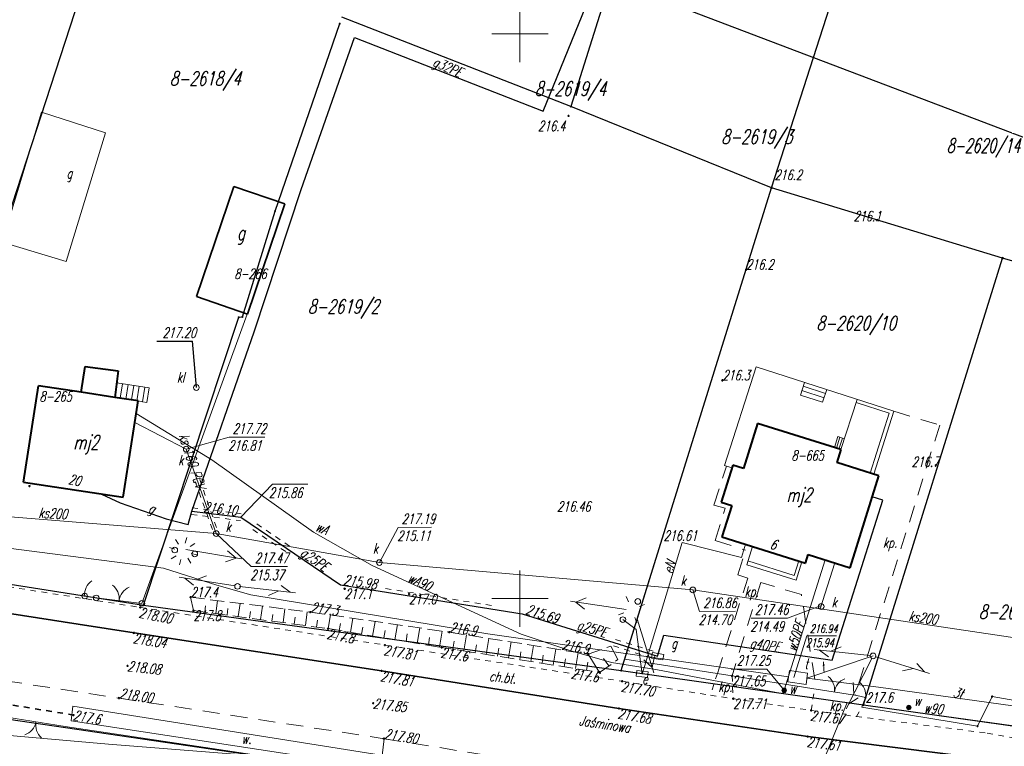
# Model space of a CAD drawing. Header units: millimetres. Extents: x 7501998 to 7504402, y 5666312 to 5667240.
# Tile 41 of 51: x 7503856 to 7503943, y 5666637 to 5666701. Entities that reach past the tile are written whole.
import ezdxf
from ezdxf.enums import TextEntityAlignment as Align

# ---------------------------------------------------------------- set-up
doc = ezdxf.new("R2010")
doc.units = ezdxf.units.MM
doc.header["$MEASUREMENT"] = 0
for name, pattern in [('1', [0]), ('3', [1, 0.5, -0.5]), ('4', [2.5, 1.5, -1]), ('BGS', [7.5, 7.5]), ('BGT', [0]), ('KOR', [0]), ('KOU', [2, 1.5, -0.5]), ('WSD', [1.75, 1.25, -0.5]), ('WSQ', [1.75, 1.25, -0.5])]:
    doc.linetypes.add(name, pattern=pattern)
doc.layers.get('0').update_dxf_attribs({"color": 250, "linetype": 'CONTINUOUS', "lineweight": 100})
for name, color, linetype, lineweight in [('Dzialki', 7, '1', 30), ('EADOD_T_0', 7, 'CONTINUOUS', 18), ('EADTD_T_0', 7, 'CONTINUOUS', 18), ('EBTPO_L_2', 7, '1', 18), ('EBUOA_T_0', 7, 'CONTINUOUS', 18), ('EBUOA_T_1', 7, 'CONTINUOUS', 25), ('EBUPP_L_1', 7, '1', 40), ('EBUPP_L_2', 7, '1', 18), ('EBUPP_L_3', 7, '1', 35), ('EBUTN_T_0', 11, 'CONTINUOUS', 18), ('EUZOU_T_3', 7, 'CONTINUOUS', 18), ('EUZPU_L_3', 7, 'KOR', 18), ('Numery_dzialek', 7, 'CONTINUOUS', 18), ('Podzial_sekcyjny_krzyze', 7, '1', 18), ('Punkty', 7, 'CONTINUOUS', 9), ('SDROK_T_0', 7, 'CONTINUOUS', 18), ('SDROK_T_1', 7, 'CONTINUOUS', 18), ('SDRPK_L_0', 7, '1', 35), ('SDRPK_L_1', 7, '4', 18), ('SDRPK_L_2', 7, '3', 18), ('SDRPT_L_0', 7, '3', 35), ('SZOPO_L_0', 7, 'BGS', 18), ('SZOPO_T_0', 7, 'CONTINUOUS', 18), ('UEEOA_T_3', 1, 'CONTINUOUS', 18), ('UEEOO_T_0', 1, 'CONTINUOUS', 25), ('UEEPA_T_2', 7, 'CONTINUOUS', 18), ('UEEPA_T_3', 7, 'CONTINUOUS', 18), ('UEEPON_L_0', 1, '1', 18), ('UGGOA_T_0', 7, 'CONTINUOUS', 18), ('UGGOC_T_0', 7, 'CONTINUOUS', 18), ('UGGOO_T_0', 7, 'CONTINUOUS', 18), ('UGGPA_T_0', 7, 'CONTINUOUS', 18), ('UGGPON_L_0', 40, '1', 30), ('UGGPON_L_1', 40, '1', 30), ('UKKOA_T_2', 14, 'CONTINUOUS', 18), ('UKKOA_T_3', 14, 'CONTINUOUS', 18), ('UKKOC_T_2', 14, 'CONTINUOUS', 18), ('UKKOC_T_3', 14, 'CONTINUOUS', 25), ('UKKOO_T_2', 14, 'CONTINUOUS', 18), ('UKKPA_T_4', 14, 'CONTINUOUS', 18), ('UKKPA_T_7', 23, 'CONTINUOUS', 18), ('UKKPOR_L_0', 14, '1', 18), ('UTTOA_T_0', 11, 'CONTINUOUS', 18), ('UTTOC_T_0', 11, 'CONTINUOUS', 18), ('UTTOO_T_0', 11, 'CONTINUOUS', 25), ('UTTPA_L_1', 1, '1', 18), ('UTTPA_T_2', 7, 'CONTINUOUS', 18), ('UTTPA_T_3', 7, 'CONTINUOUS', 18), ('UTTPO_L_0', 11, '1', 18), ('UTTPO_L_1', 11, '1', 18), ('UWWOA_T_0', 5, 'CONTINUOUS', 18), ('UWWOC_T_0', 5, 'CONTINUOUS', 18), ('UWWOO_T_0', 5, 'CONTINUOUS', 18), ('UWWPA_T_0', 5, 'CONTINUOUS', 18), ('UWWPO_L_0', 5, '1', 18), ('UWWPO_L_1', 5, '1', 18), ('UZBOA_L_0', 7, '3', 18), ('WUKOS_T_0', 7, 'CONTINUOUS', 35), ('WUKOS_T_1', 7, 'CONTINUOUS', 15), ('WUKPS_L_2', 7, '1', 18)]:
    doc.layers.add(name, color=color, linetype=linetype, lineweight=lineweight)
doc.styles.get("Standard").update_dxf_attribs({"font": 'Simplex.SHX', "width": 0.75})

# ---------------------------------------------------------------- blocks, each defined once
blk = doc.blocks.new('GRO')
at = {"linetype": 'Continuous'}
blk.add_circle((0, 0), 0.045, dxfattribs=at)
blk = doc.blocks.new('BGB')
at = {"linetype": 'Continuous'}
for centre, start, end in [((-1.5, 0), 359.99955, 60), ((1.5, 0), 120, 180.00045)]:
    blk.add_arc(centre, 1.5, start, end, dxfattribs=at)
blk = doc.blocks.new('BGBP')
at = {"linetype": 'Continuous'}
blk.add_arc((1.5, 0), 1.5, 120, 180.00045, dxfattribs=at)
blk = doc.blocks.new('BUJ')
at = {"linetype": 'Continuous'}
blk.add_circle((0, 0), 0.25, dxfattribs=at)
blk = doc.blocks.new('KTOK04L')
at = {"linetype": 'Continuous'}
blk.add_arc((-1.5, 0), 1.5, 359.99955, 60, dxfattribs=at)
blk = doc.blocks.new('SLS')
at = {"linetype": 'Continuous'}
blk.add_circle((0, 0), 0.25, dxfattribs=at)
blk = doc.blocks.new('PNN')
at = {"linetype": 'Continuous'}
for p, q in [((0.25, 0), (5.25, 0)), ((3.9, 0.5), (4.76605, 0)), ((4.76605, 0), (3.9, -0.5))]:
    blk.add_line(p, q, dxfattribs=at)
blk = doc.blocks.new('LAT')
at = {"linetype": 'Continuous'}
for p, q in [((-0.53035, 0.53035), (-0.8839, 0.8839)), ((0.53035, 0.53035), (0.8839, 0.8839)), ((-0.53035, -0.53035), (-0.8839, -0.8839)), ((0.53035, -0.53035), (0.8839, -0.8839))]:
    blk.add_line(p, q, dxfattribs=at)
blk = doc.blocks.new('STE')
at = {"linetype": 'Continuous'}
for p, q in [((0.5, 0.25), (-0.5, 0.25)), ((-0.5, 0.25), (-0.5, -0.25)), ((0.5, -0.25), (0.5, 0.25)), ((-0.5, -0.25), (0.5, -0.25))]:
    blk.add_line(p, q, dxfattribs=at)
blk = doc.blocks.new('WLZ')
at = {"linetype": 'Continuous'}
blk.add_circle((0, 0), 0.25, dxfattribs=at)
blk = doc.blocks.new('PLT')
at = {"linetype": 'Continuous'}
for p, q in [((0.25, 0), (5.25, 0)), ((3.76605, 0), (2.9, -0.5)), ((3.9, 0.5), (4.76605, 0))]:
    blk.add_line(p, q, dxfattribs=at)
blk = doc.blocks.new('ZAS')
at = {"linetype": 'Continuous'}
for radius in [0.2, 0.175, 0.15, 0.125, 0.1, 0.075, 0.05, 0.025, 0.00715]:
    blk.add_circle((0, 0), radius, dxfattribs=at)
blk = doc.blocks.new('WSP')
at = {"linetype": 'Continuous'}
blk.add_circle((0, 0), 0.045, dxfattribs=at)

msp = doc.modelspace()

# ---------------------------------------------------------------- linework, layer by layer
at = {"layer": 'Dzialki'}
for p, q in [((7503939.06, 5666803.29), (7503904.52, 5666693.57)), ((7503922.3, 5666686.38), (7503931.5, 5666715.05)), ((7503862.86, 5666708.95), (7503844.55, 5666652.88)), ((7503904.52, 5666693.57), (7503884.24, 5666701.5)), ((7503878.31, 5666684.32), (7503884.04, 5666700.92)), ((7503922.3, 5666686.38), (7503904.52, 5666693.57)), ((7503908.98, 5666643.62), (7503922.3, 5666686.38)), ((7503942.76, 5666680.16), (7503922.3, 5666686.38)), ((7503875.42, 5666674.95), (7503878.31, 5666684.32)), ((7503930.42, 5666640.59), (7503942.76, 5666680.16)), ((7503965.34, 5666673.3), (7503942.76, 5666680.16)), ((7503866.65, 5666649.42), (7503875.1, 5666674.91)), ((7503875.1, 5666674.91), (7503875.42, 5666674.95)), ((7503844.55, 5666652.88), (7503866.65, 5666649.42)), ((7503920.91, 5666629.58), (7503776.07, 5666650.87)), ((7503866.65, 5666649.42), (7503908.98, 5666643.62)), ((7503908.98, 5666643.62), (7503930.42, 5666640.59)), ((7503930.42, 5666640.59), (7503953.47, 5666637.33))]:
    msp.add_line(p, q, dxfattribs=at)
at = {"layer": 'EBTPO_L_2', "linetype": '1'}
for p, q in [((7503920.93, 5666670.53), (7503918.11, 5666661.79)), ((7503933.11, 5666666.59), (7503920.93, 5666670.53)), ((7503864.285, 5666669.108), (7503864.11, 5666667.817)), ((7503867.16, 5666668.67), (7503864.285, 5666669.113)), ((7503924.84, 5666668.03), (7503925.202, 5666669.148)), ((7503864.802, 5666669.028), (7503864.604, 5666667.741)), ((7503865.293, 5666668.952), (7503865.093, 5666667.667)), ((7503865.789, 5666668.881), (7503865.589, 5666667.591)), ((7503866.278, 5666668.806), (7503866.077, 5666667.516)), ((7503866.767, 5666668.731), (7503866.565, 5666667.44)), ((7503867.16, 5666668.67), (7503866.959, 5666667.375)), ((7503924.968, 5666668.426), (7503926.939, 5666667.789)), ((7503925.09, 5666668.802), (7503927.061, 5666668.165)), ((7503926.81, 5666667.39), (7503927.173, 5666668.511)), ((7503866.18, 5666667.5), (7503866.565, 5666667.44)), ((7503866.565, 5666667.44), (7503866.959, 5666667.375)), ((7503924.84, 5666668.03), (7503926.81, 5666667.39)), ((7503928.427, 5666663.196), (7503929.864, 5666667.64)), ((7503932.7, 5666666.42), (7503929.776, 5666667.366)), ((7503933.11, 5666666.59), (7503931.363, 5666661.018)), ((7503932.7, 5666666.42), (7503931.039, 5666661.12)), ((7503928.16, 5666664.35), (7503927.856, 5666663.374)), ((7503928.352, 5666664.288), (7503928.049, 5666663.314)), ((7503928.16, 5666664.35), (7503928.739, 5666664.163)), ((7503928.565, 5666664.219), (7503928.262, 5666663.247)), ((7503918.11, 5666661.79), (7503918.776, 5666661.581)), ((7503920.09, 5666653), (7503920.6, 5666654.627)), ((7503924.3, 5666652.06), (7503920.198, 5666653.346)), ((7503920.09, 5666653), (7503924.46, 5666651.636)), ((7503924.3, 5666652.06), (7503924.702, 5666653.341)), ((7503924.46, 5666651.636), (7503924.968, 5666653.258))]:
    msp.add_line(p, q, dxfattribs=at)
at = {"layer": 'EBUPP_L_1', "linetype": '1'}
for p, q in [((7503861.14, 5666668.27), (7503861.49, 5666670.54)), ((7503861.49, 5666670.54), (7503864.43, 5666670.18)), ((7503864.43, 5666670.18), (7503864.11, 5666667.82)), ((7503856.03, 5666660.3), (7503857.37, 5666668.85)), ((7503861.14, 5666668.27), (7503857.37, 5666668.85)), ((7503864.11, 5666667.82), (7503861.14, 5666668.27)), ((7503866.18, 5666667.5), (7503864.11, 5666667.82)), ((7503865.88, 5666665.59), (7503866.18, 5666667.5)), ((7503864.86, 5666658.97), (7503865.88, 5666665.59)), ((7503921.038, 5666665.494), (7503919.793, 5666661.521)), ((7503928.427, 5666663.196), (7503921.038, 5666665.494)), ((7503928.427, 5666663.196), (7503928.07, 5666662.05)), ((7503918.85, 5666661.815), (7503917.828, 5666658.551)), ((7503919.793, 5666661.521), (7503918.85, 5666661.815)), ((7503931.793, 5666660.883), (7503928.07, 5666662.05)), ((7503929.254, 5666652.74), (7503931.793, 5666660.883)), ((7503856.03, 5666660.3), (7503864.86, 5666658.97)), ((7503917.828, 5666658.551), (7503918.77, 5666658.257)), ((7503918.77, 5666658.257), (7503917.898, 5666655.474)), ((7503917.898, 5666655.474), (7503925.304, 5666653.153)), ((7503925.304, 5666653.153), (7503925.538, 5666653.905)), ((7503925.538, 5666653.905), (7503929.254, 5666652.74))]:
    msp.add_line(p, q, dxfattribs=at)
at = {"layer": 'EBUPP_L_2', "linetype": '1'}
for p, q in [((7503857.626, 5666693.067), (7503854.138, 5666681.562)), ((7503863.298, 5666691.243), (7503857.626, 5666693.067)), ((7503859.811, 5666679.848), (7503863.298, 5666691.243)), ((7503854.138, 5666681.562), (7503859.811, 5666679.848))]:
    msp.add_line(p, q, dxfattribs=at)
at = {"layer": 'EBUPP_L_3', "linetype": '1'}
for p, q in [((7503874.65, 5666686.5), (7503871.35, 5666676.74)), ((7503879.18, 5666684.95), (7503874.65, 5666686.5)), ((7503875.87, 5666675.19), (7503879.18, 5666684.95)), ((7503871.35, 5666676.74), (7503875.87, 5666675.19))]:
    msp.add_line(p, q, dxfattribs=at)
at = {"layer": 'EUZPU_L_3', "linetype": '1'}
for p, q in [((7503860.25, 5666639.19), (7503860.41, 5666640.47)), ((7503860.41, 5666640.47), (7503887.72, 5666636.15)), ((7503887.49, 5666635.03), (7503860.25, 5666639.19))]:
    msp.add_line(p, q, dxfattribs=at)
at = {"layer": 'Podzial_sekcyjny_krzyze'}
for p, q in [((7503900, 5666697.5), (7503900, 5666702.5)), ((7503897.5, 5666700), (7503902.5, 5666700)), ((7503900, 5666647.5), (7503900, 5666652.5)), ((7503897.5, 5666650), (7503902.5, 5666650))]:
    msp.add_line(p, q, dxfattribs=at)
at = {"layer": 'SDRPK_L_0', "linetype": '1'}
for p, q in [((7503828.16, 5666652.84), (7503860.88, 5666647.73)), ((7503865.82, 5666646.96), (7503860.88, 5666647.73)), ((7503887.75, 5666643.6), (7503865.82, 5666646.96)), ((7503908.77, 5666640.28), (7503887.75, 5666643.6)), ((7503908.77, 5666640.28), (7503925.5, 5666637.78)), ((7503925.5, 5666637.78), (7503945.54, 5666635.27))]:
    msp.add_line(p, q, dxfattribs=at)
at = {"layer": 'SDRPK_L_1', "linetype": '4'}
for p, q in [((7503933.11, 5666666.59), (7503937.19, 5666665.37)), ((7503937.19, 5666665.37), (7503929.69, 5666641.46)), ((7503917.19, 5666658.29), (7503918.294, 5666661.733)), ((7503918.18, 5666658), (7503917.19, 5666658.29)), ((7503917.29, 5666655.14), (7503918.18, 5666658)), ((7503917.29, 5666655.14), (7503919.988, 5666654.294)), ((7503919.3, 5666652.1), (7503919.988, 5666654.294)), ((7503917.49, 5666643.36), (7503920.18, 5666651.81)), ((7503920.18, 5666651.81), (7503919.3, 5666652.1)), ((7503921.33, 5666651.44), (7503918.79, 5666643.15)), ((7503924.94, 5666650.36), (7503921.33, 5666651.44)), ((7503926.11, 5666642.85), (7503924.94, 5666650.36)), ((7503827.22, 5666646.87), (7503864.49, 5666641.19)), ((7503864.49, 5666641.19), (7503887.964, 5666637.593)), ((7503887.964, 5666637.593), (7503896.66, 5666636.2))]:
    msp.add_line(p, q, dxfattribs=at)
at = {"layer": 'SDRPK_L_1', "linetype": 'KOU'}
msp.add_line((7503887.964, 5666637.593), (7503887.675, 5666635.164), dxfattribs=at)
at = {"layer": 'SDRPK_L_2', "linetype": '3'}
for p, q in [((7503843.8, 5666652.76), (7503866.37, 5666649.22)), ((7503866.37, 5666649.22), (7503888.04, 5666645.89)), ((7503888.04, 5666645.89), (7503909.06, 5666642.68)), ((7503917.49, 5666643.36), (7503916.88, 5666641.45)), ((7503918.79, 5666643.15), (7503918.9, 5666641.14)), ((7503909.06, 5666642.68), (7503916.88, 5666641.45)), ((7503916.88, 5666641.45), (7503918.9, 5666641.14)), ((7503918.9, 5666641.14), (7503925.8, 5666640.1)), ((7503925.8, 5666640.1), (7503926.091, 5666641.996)), ((7503929.8, 5666639.56), (7503930.3, 5666640.39)), ((7503925.8, 5666640.1), (7503929.8, 5666639.56)), ((7503929.8, 5666639.56), (7503941.4, 5666638.09)), ((7503941.4, 5666638.09), (7503946.04, 5666637.23))]:
    msp.add_line(p, q, dxfattribs=at)
at = {"layer": 'SDRPT_L_0', "linetype": '3'}
msp.add_line((7503854.1, 5666640.73), (7503860.46, 5666639.69), dxfattribs=at)
at = {"layer": 'SZOPO_L_0', "linetype": 'BGS'}
for p, q in [((7503909.297, 5666644.638), (7503922.3, 5666686.38)), ((7503922.3, 5666686.38), (7503942.76, 5666680.16)), ((7503942.76, 5666680.16), (7503930.42, 5666640.59)), ((7503866.52, 5666649.58), (7503875.834, 5666675.198)), ((7503861.45, 5666650.23), (7503844.02, 5666652.98)), ((7503861.45, 5666650.23), (7503862.47, 5666650.06)), ((7503862.47, 5666650.06), (7503866.52, 5666649.58)), ((7503909.297, 5666644.638), (7503917.46, 5666643.36)), ((7503917.46, 5666643.36), (7503918.79, 5666643.15)), ((7503918.79, 5666643.15), (7503925.87, 5666642.03)), ((7503925.87, 5666642.03), (7503929.84, 5666641.42)), ((7503929.84, 5666641.42), (7503930.62, 5666641.24)), ((7503854.54, 5666639.49), (7503859.73, 5666638.68)), ((7503859.73, 5666638.68), (7503889.4, 5666634.25))]:
    msp.add_line(p, q, dxfattribs=at)
at = {"layer": 'SZOPO_L_0', "linetype": 'BGT'}
for p, q in [((7503930.3, 5666640.39), (7503930.62, 5666641.24)), ((7503941.83, 5666641.32), (7503940.541, 5666638.714)), ((7503945.92, 5666640.62), (7503941.83, 5666641.32)), ((7503940.541, 5666638.714), (7503930.3, 5666640.39))]:
    msp.add_line(p, q, dxfattribs=at)
at = {"layer": 'UEEPON_L_0', "linetype": '1'}
for p, q in [((7503910.836, 5666643.322), (7503914.387, 5666654.98)), ((7503914.387, 5666654.98), (7503919.62, 5666653.64)), ((7503919.62, 5666653.64), (7503919.989, 5666654.818)), ((7503909.12, 5666648.14), (7503910.29, 5666647.26)), ((7503910.29, 5666647.26), (7503910.836, 5666643.322))]:
    msp.add_line(p, q, dxfattribs=at)
at = {"layer": 'UGGOC_T_0', "linetype": 'Continuous'}
for p, q in [((7503875.28, 5666657.21), (7503878.087, 5666660.125)), ((7503878.087, 5666660.125), (7503881.213, 5666660.125))]:
    msp.add_line(p, q, dxfattribs=at)
at = {"layer": 'UGGPON_L_0', "linetype": '1'}
for p, q in [((7503927.65, 5666644.56), (7503932.16, 5666658.73)), ((7503932.16, 5666658.73), (7503931.214, 5666659.025)), ((7503870.94, 5666657.75), (7503875.28, 5666657.21)), ((7503875.28, 5666657.21), (7503884.11, 5666651.23)), ((7503884.11, 5666651.23), (7503900.21, 5666648.65)), ((7503900.21, 5666648.65), (7503912.2, 5666644.9)), ((7503912.2, 5666644.9), (7503912.75, 5666646.76)), ((7503912.75, 5666646.76), (7503927.65, 5666644.56))]:
    msp.add_line(p, q, dxfattribs=at)
at = {"layer": 'UGGPON_L_1', "linetype": '1'}
for p, q in [((7503902.075, 5666693.16), (7503906.942, 5666705.17)), ((7503902.075, 5666693.16), (7503906.942, 5666705.17)), ((7503906.942, 5666705.17), (7503955.925, 5666686.566)), ((7503906.942, 5666705.17), (7503955.925, 5666686.566)), ((7503880.619, 5666686.235), (7503885.339, 5666699.696)), ((7503880.619, 5666686.235), (7503885.339, 5666699.696)), ((7503885.339, 5666699.696), (7503902.075, 5666693.16)), ((7503885.339, 5666699.696), (7503902.075, 5666693.16)), ((7503876.459, 5666673.616), (7503880.619, 5666686.235)), ((7503876.459, 5666673.616), (7503880.619, 5666686.235)), ((7503870.94, 5666657.75), (7503876.459, 5666673.616)), ((7503862.936, 5666659.26), (7503864.587, 5666658.473)), ((7503864.587, 5666658.473), (7503868.654, 5666657.07)), ((7503870.617, 5666656.556), (7503870.94, 5666657.75)), ((7503868.654, 5666657.07), (7503870.617, 5666656.556))]:
    msp.add_line(p, q, dxfattribs=at)
at = {"layer": 'UKKOC_T_2', "linetype": 'Continuous'}
for p, q in [((7503870.44, 5666663.24), (7503874.24, 5666664.302)), ((7503874.24, 5666664.302), (7503877.4, 5666664.302)), ((7503887.554, 5666653.197), (7503889.211, 5666656.311)), ((7503889.211, 5666656.311), (7503892.175, 5666656.314)), ((7503873.099, 5666655.761), (7503876.208, 5666652.845)), ((7503876.208, 5666652.845), (7503879.4, 5666652.848)), ((7503915.32, 5666650.77), (7503915.916, 5666648.87)), ((7503926.62, 5666649.35), (7503923.689, 5666648.278)), ((7503915.916, 5666648.87), (7503919.108, 5666648.874)), ((7503920.497, 5666648.278), (7503923.689, 5666648.278))]:
    msp.add_line(p, q, dxfattribs=at)
at = {"layer": 'UKKOC_T_3', "linetype": 'Continuous'}
for p in [(7503867.833, 5666672.804), (7503871.343, 5666668.687)]:
    msp.add_line(p, (7503870.992, 5666672.804), dxfattribs=at)
at = {"layer": 'UKKPOR_L_0', "linetype": '1'}
for p, q in [((7503870.44, 5666663.24), (7503865.88, 5666665.59)), ((7503873.099, 5666655.761), (7503870.44, 5666663.24)), ((7503873.099, 5666655.761), (7503840.923, 5666658.385)), ((7503887.554, 5666653.197), (7503873.099, 5666655.761)), ((7503915.32, 5666650.77), (7503887.554, 5666653.197)), ((7503926.605, 5666649.096), (7503927.901, 5666653.164)), ((7503951.659, 5666645.379), (7503915.32, 5666650.77))]:
    msp.add_line(p, q, dxfattribs=at)
at = {"layer": 'UTTOC_T_0', "linetype": 'Continuous'}
for p, q in [((7503924.256, 5666643.023), (7503925.402, 5666646.71)), ((7503924.256, 5666643.023), (7503925.402, 5666646.71)), ((7503925.402, 5666646.71), (7503928.035, 5666646.71)), ((7503925.402, 5666646.71), (7503928.035, 5666646.71))]:
    msp.add_line(p, q, dxfattribs=at)
at = {"layer": 'UTTPA_L_1', "linetype": '1'}
for p, q in [((7503923.877, 5666643.631), (7503923.732, 5666642.642)), ((7503923.877, 5666643.631), (7503923.732, 5666642.642)), ((7503925.489, 5666643.395), (7503923.877, 5666643.631)), ((7503925.489, 5666643.395), (7503923.877, 5666643.631)), ((7503925.343, 5666642.405), (7503925.489, 5666643.395)), ((7503925.343, 5666642.405), (7503925.489, 5666643.395)), ((7503923.732, 5666642.642), (7503925.343, 5666642.405)), ((7503923.732, 5666642.642), (7503925.343, 5666642.405))]:
    msp.add_line(p, q, dxfattribs=at)
at = {"layer": 'UTTPO_L_0', "linetype": '1'}
msp.add_line((7503925.43, 5666642.96), (7503931.28, 5666644.93), dxfattribs=at)
at = {"layer": 'UTTPO_L_1', "linetype": '1'}
for p, q in [((7503854.013, 5666654.556), (7503868.426, 5666652.702)), ((7503868.426, 5666652.702), (7503873.145, 5666651.185)), ((7503868.426, 5666652.702), (7503873.145, 5666651.185)), ((7503873.145, 5666651.185), (7503876.18, 5666650.342)), ((7503873.145, 5666651.185), (7503876.18, 5666650.342)), ((7503876.18, 5666650.342), (7503897.166, 5666646.887)), ((7503876.18, 5666650.342), (7503897.166, 5666646.887)), ((7503897.166, 5666646.887), (7503923.795, 5666643.069)), ((7503897.166, 5666646.887), (7503923.795, 5666643.069)), ((7503925.425, 5666642.962), (7503931.773, 5666642.169)), ((7503925.425, 5666642.962), (7503931.773, 5666642.169)), ((7503931.773, 5666642.169), (7503944.722, 5666640.356)), ((7503931.773, 5666642.169), (7503944.722, 5666640.356))]:
    msp.add_line(p, q, dxfattribs=at)
at = {"layer": 'UWWOC_T_0', "linetype": 'Continuous'}
for p in [(7503918.699, 5666643.766), (7503923.41, 5666641.88)]:
    msp.add_line(p, (7503921.858, 5666643.766), dxfattribs=at)
at = {"layer": 'UWWPO_L_0', "linetype": '1'}
for p, q in [((7503872.71, 5666662.29), (7503866.004, 5666666.381)), ((7503881.72, 5666655.87), (7503872.71, 5666662.29)), ((7503886.92, 5666652.92), (7503881.72, 5666655.87)), ((7503900.11, 5666646.85), (7503886.92, 5666652.92)), ((7503904.41, 5666645.42), (7503900.11, 5666646.85)), ((7503908.1, 5666644.35), (7503904.41, 5666645.42)), ((7503912.04, 5666643.73), (7503908.1, 5666644.35)), ((7503923.36, 5666641.58), (7503912.04, 5666643.73)), ((7503923.41, 5666641.88), (7503923.36, 5666641.58)), ((7503933.52, 5666640.16), (7503923.36, 5666641.58)), ((7503933.52, 5666640.16), (7503943.74, 5666638.72))]:
    msp.add_line(p, q, dxfattribs=at)
at = {"layer": 'UWWPO_L_1', "linetype": '1'}
for p, q in [((7503923.41, 5666641.88), (7503927.032, 5666653.436)), ((7503924.534, 5666629.857), (7503928.993, 5666640.793)), ((7503831.112, 5666639.87), (7503863.572, 5666637.124)), ((7503831.112, 5666639.87), (7503863.572, 5666637.124)), ((7503863.572, 5666637.124), (7503887.795, 5666635.186)), ((7503863.572, 5666637.124), (7503887.795, 5666635.186))]:
    msp.add_line(p, q, dxfattribs=at)
at = {"layer": 'UZBOA_L_0', "linetype": '3'}
for p, q in [((7503872.765, 5666656.126), (7503871.232, 5666660.4)), ((7503871.803, 5666660.073), (7503871.646, 5666660.548)), ((7503873.116, 5666656.295), (7503871.803, 5666660.073)), ((7503870.977, 5666658.048), (7503875.317, 5666657.508)), ((7503870.903, 5666657.452), (7503875.243, 5666656.912)), ((7503876.354, 5666656.12), (7503879.666, 5666653.878)), ((7503876.69, 5666656.617), (7503880.002, 5666654.374)), ((7503888.107, 5666650.893), (7503897.487, 5666649.39)), ((7503911.812, 5666645.336), (7503908.472, 5666646.38)), ((7503911.633, 5666644.763), (7503908.293, 5666645.808))]:
    msp.add_line(p, q, dxfattribs=at)
at = {"layer": 'WUKPS_L_2', "linetype": '1'}
for p, q in [((7503871.09, 5666648.94), (7503870.83, 5666650.12)), ((7503872.081, 5666648.807), (7503872.157, 5666649.375)), ((7503873.072, 5666648.674), (7503873.227, 5666649.824)), ((7503874.063, 5666648.541), (7503874.141, 5666649.119)), ((7503875.054, 5666648.408), (7503875.212, 5666649.579)), ((7503877.037, 5666648.142), (7503877.197, 5666649.333)), ((7503879.019, 5666647.876), (7503879.182, 5666649.088)), ((7503876.046, 5666648.275), (7503876.124, 5666648.863)), ((7503878.028, 5666648.009), (7503878.108, 5666648.606)), ((7503880.01, 5666647.743), (7503880.092, 5666648.35)), ((7503881.001, 5666647.61), (7503881.167, 5666648.843)), ((7503883.01, 5666647.34), (7503883.21, 5666648.553)), ((7503884.983, 5666647.014), (7503885.19, 5666648.266)), ((7503881.992, 5666647.477), (7503882.075, 5666648.094)), ((7503882.983, 5666647.344), (7503882.986, 5666647.362)), ((7503883.997, 5666647.177), (7503884.097, 5666647.786)), ((7503885.97, 5666646.852), (7503886.074, 5666647.482)), ((7503886.957, 5666646.689), (7503887.17, 5666647.98)), ((7503888.93, 5666646.363), (7503889.15, 5666647.694)), ((7503890.903, 5666646.038), (7503891.129, 5666647.407)), ((7503887.943, 5666646.526), (7503888.051, 5666647.178)), ((7503889.917, 5666646.2), (7503890.028, 5666646.874)), ((7503891.89, 5666645.875), (7503892.005, 5666646.57)), ((7503892.877, 5666645.712), (7503893.109, 5666647.121)), ((7503895.045, 5666645.367), (7503895.27, 5666646.788)), ((7503897.021, 5666645.055), (7503897.246, 5666646.475)), ((7503894.058, 5666645.524), (7503894.17, 5666646.234)), ((7503896.033, 5666645.211), (7503896.145, 5666645.921)), ((7503898.009, 5666644.899), (7503898.121, 5666645.609)), ((7503898.996, 5666644.742), (7503899.221, 5666646.162)), ((7503900.972, 5666644.43), (7503901.196, 5666645.85)), ((7503902.947, 5666644.117), (7503903.172, 5666645.537)), ((7503908.68, 5666644.6), (7503908.05, 5666645.79)), ((7503899.984, 5666644.586), (7503900.096, 5666645.296)), ((7503901.959, 5666644.274), (7503902.072, 5666644.984)), ((7503903.935, 5666643.961), (7503904.047, 5666644.671)), ((7503904.923, 5666643.805), (7503905.147, 5666645.224)), ((7503907.04, 5666643.47), (7503906.06, 5666645.08)), ((7503907.04, 5666643.47), (7503906.06, 5666645.08)), ((7503907.863, 5666644.037), (7503907.402, 5666644.707)), ((7503905.91, 5666643.649), (7503906.023, 5666644.358)), ((7503906.898, 5666643.492), (7503906.925, 5666643.66))]:
    msp.add_line(p, q, dxfattribs=at)
at = {"layer": 'WUKPS_L_2', "linetype": 'WSD'}
for p, q in [((7503870.83, 5666650.12), (7503881.43, 5666648.81)), ((7503881.43, 5666648.81), (7503893.74, 5666647.03)), ((7503893.74, 5666647.03), (7503906.06, 5666645.08)), ((7503906.06, 5666645.08), (7503908.05, 5666645.79))]:
    msp.add_line(p, q, dxfattribs=at)
at = {"layer": 'WUKPS_L_2', "linetype": 'WSQ'}
for p, q in [((7503871.09, 5666648.94), (7503883.01, 5666647.34)), ((7503883.01, 5666647.34), (7503893.07, 5666645.68)), ((7503893.07, 5666645.68), (7503907.04, 5666643.47)), ((7503907.04, 5666643.47), (7503908.68, 5666644.6))]:
    msp.add_line(p, q, dxfattribs=at)
at = {"layer": 'WUKPS_L_2', "linetype": '1'}
for p in [(7503893.07, 5666645.68), (7503907.04, 5666643.47)]:
    msp.add_point(p, dxfattribs=at)

# ---------------------------------------------------------------- block references
at = {"layer": 'Punkty'}
for p in [(7503884.04, 5666700.92), (7503904.52, 5666693.57), (7503922.3, 5666686.38), (7503878.31, 5666684.32), (7503942.76, 5666680.16), (7503875.1, 5666674.91), (7503875.42, 5666674.95), (7503866.65, 5666649.42), (7503908.98, 5666643.62), (7503930.42, 5666640.59)]:
    msp.add_blockref('GRO', p, dxfattribs=at)
at = {"layer": 'SZOPO_T_0'}
for name, p, rotation in [('BGBP', (7503861.45, 5666650.23), 4.856063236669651), ('BGB', (7503864.495, 5666649.82), 352.8400002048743), ('BUJ', (7503861.45, 5666650.23), 4.859997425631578), ('BUJ', (7503862.47, 5666650.06), 4.859997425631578), ('BUJ', (7503866.52, 5666649.58), 4.859997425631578), ('BGB', (7503927.855, 5666641.725), 351.9400002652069), ('KTOK04L', (7503930.62, 5666641.24), 352.9157815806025), ('BGB', (7503857.135, 5666639.085), 169.2423650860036), ('BGB', (7503857.135, 5666639.085), 169.2423650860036)]:
    msp.add_blockref(name, p, dxfattribs=dict(at, rotation=rotation))
at = {"layer": 'UEEPA_T_2'}
for name, p, rotation in [('PNN', (7503909.666, 5666648.994), 171.5361475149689), ('LAT', (7503909.89, 5666649.018), 66.99764339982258), ('SLS', (7503910.44, 5666649.75), 175.3019040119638), ('PNN', (7503910.298, 5666648.454), 287.2744201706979), ('STE', (7503910.836, 5666643.322), 353.100980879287)]:
    msp.add_blockref(name, p, dxfattribs=dict(at, rotation=rotation))
msp.add_blockref('SLS', (7503909.12, 5666648.14), dxfattribs=at)
at = {"layer": 'UEEPA_T_3'}
for name, p, rotation in [('LAT', (7503870.168, 5666654.196), 119.9315001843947), ('LAT', (7503870.168, 5666654.196), 168.1914311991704), ('PNN', (7503870.164, 5666654.389), 350.3878850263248), ('PNN', (7503870.164, 5666654.389), 350.3878850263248), ('PNN', (7503910.298, 5666648.454), 287.2744201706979)]:
    msp.add_blockref(name, p, dxfattribs=dict(at, rotation=rotation))
for p in [(7503869.427, 5666654.3), (7503869.427, 5666654.3), (7503871.2, 5666653.952), (7503871.2, 5666653.952)]:
    msp.add_blockref('SLS', p, dxfattribs=at)
at = {"layer": 'UGGPA_T_0', "rotation": 350.1518149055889}
msp.add_blockref('STE', (7503912.2, 5666644.9), dxfattribs=at)
at = {"layer": 'UKKPA_T_4'}
msp.add_blockref('WLZ', (7503870.44, 5666663.24), dxfattribs=at)
at = {"layer": 'UKKPA_T_4', "rotation": 244.5749529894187}
for p in [(7503873.099, 5666655.761), (7503887.554, 5666653.197), (7503915.32, 5666650.77), (7503926.69, 5666649.3)]:
    msp.add_blockref('WLZ', p, dxfattribs=at)
at = {"layer": 'UKKPA_T_7'}
msp.add_blockref('WLZ', (7503871.343, 5666668.687), dxfattribs=at)
msp.add_blockref('WLZ', (7503871.343, 5666668.687), dxfattribs=at)
at = {"layer": 'UTTPA_T_2'}
for name, rotation in [('PLT', 173.7600024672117), ('PLT', 243.19999492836), ('SLS', 269.9999974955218), ('PLT', 342.7279695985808)]:
    msp.add_blockref(name, (7503931.28, 5666644.93), dxfattribs=dict(at, rotation=rotation))
at = {"layer": 'UTTPA_T_3'}
for p, rotation in [((7503875.016, 5666651.086), 171.0916388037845), ((7503874.908, 5666651.086), 353.7676517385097)]:
    msp.add_blockref('PLT', p, dxfattribs=dict(at, rotation=rotation))
msp.add_blockref('SLS', (7503874.99, 5666651.086), dxfattribs=at)
at = {"layer": 'UWWPA_T_0'}
for p, rotation in [((7503923.41, 5666641.88), 349.2807916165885), ((7503934.444, 5666640.364), 83.33701317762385)]:
    msp.add_blockref('ZAS', p, dxfattribs=dict(at, rotation=rotation))
at = {"layer": 'WUKOS_T_0'}
for p in [(7503904.316, 5666692.741), (7503922.3, 5666686.38), (7503931.63, 5666683.52), (7503942.76, 5666680.16), (7503920.04, 5666679.14), (7503917.94, 5666669.33), (7503936.85, 5666661.81), (7503856.563, 5666659.969), (7503856.563, 5666659.969), (7503884.48, 5666650.87), (7503870.83, 5666650.12), (7503890.18, 5666650.4), (7503866.37, 5666649.22), (7503871.09, 5666648.94), (7503881.43, 5666648.81), (7503883.01, 5666647.34), (7503865.82, 5666646.96), (7503893.74, 5666647.03), (7503888.04, 5666645.89), (7503893.07, 5666645.68), (7503906.06, 5666645.08), (7503865.25, 5666644.04), (7503887.75, 5666643.6), (7503907.04, 5666643.47), (7503918.79, 5666643.15), (7503909.06, 5666642.68), (7503864.49, 5666641.19), (7503918.9, 5666641.14), (7503930.62, 5666641.24), (7503941.83, 5666641.32), (7503887.01, 5666640.73), (7503908.77, 5666640.28), (7503930.42, 5666640.59), (7503860.46, 5666639.69), (7503925.8, 5666640.1), (7503940.541, 5666638.714), (7503887.96, 5666637.6), (7503925.5, 5666637.78)]:
    msp.add_blockref('WSP', p, dxfattribs=at)

# ---------------------------------------------------------------- texts
at = {"layer": 'EADOD_T_0', "oblique": 15, "width": 0.7}
msp.add_text('Jaśminowa', height=0.9, rotation=351.46923, dxfattribs=at).set_placement((7503905.325, 5666639.677), align=Align.TOP_LEFT)
at = {"layer": 'EADTD_T_0', "oblique": 15, "width": 0.7}
for s, rotation, p in [('20', 349.55, (7503860.12, 5666661.037)), ('6', 344.15692, (7503922.339, 5666655.316))]:
    msp.add_text(s, height=0.9, rotation=rotation, dxfattribs=at).set_placement(p, align=Align.TOP_LEFT)
at = {"layer": 'EBUOA_T_0', "oblique": 15, "width": 0.7}
msp.add_text('g', height=0.9, rotation=0.0651, dxfattribs=at).set_placement((7503860.102, 5666687.509), align=Align.MIDDLE)
at = {"layer": 'EBUOA_T_1', "oblique": 15, "width": 0.7}
msp.add_text('g', height=1.25, rotation=0.07001, dxfattribs=at).set_placement((7503875.28, 5666682.19), align=Align.MIDDLE)
for p in [(7503861.56, 5666663.66), (7503924.728, 5666659.005)]:
    msp.add_text('mj2', height=1.25, dxfattribs=at).set_placement(p, align=Align.MIDDLE)
at = {"layer": 'EBUTN_T_0', "oblique": 15, "width": 0.7}
for s, p in [('8-266', (7503874.702, 5666679.211)), ('8-265', (7503857.442, 5666668.345)), ('8-665', (7503924.05, 5666663.126))]:
    msp.add_text(s, height=0.9, dxfattribs=at).set_placement(p, align=Align.TOP_LEFT)
at = {"layer": 'EUZOU_T_3', "oblique": 15, "width": 0.7}
msp.add_text('w.', height=0.9, dxfattribs=at).set_placement((7503875.349, 5666638.034), align=Align.TOP_LEFT)
at = {"layer": 'Numery_dzialek', "oblique": 15, "width": 0.7}
for s, p in [('8-2618/4', (7503868.988, 5666696.676)), ('8-2619/4', (7503901.328, 5666695.78)), ('8-2619/3', (7503917.842, 5666691.528)), ('8-2620/14', (7503937.797, 5666690.74)), ('8-2619/2', (7503881.218, 5666676.484)), ('8-2620/10', (7503926.263, 5666675.017)), ('8-2620/11', (7503940.646, 5666649.447))]:
    msp.add_text(s, height=1.25, dxfattribs=at).set_placement(p, align=Align.TOP_LEFT)
at = {"layer": 'SDROK_T_0', "oblique": 15, "width": 0.7}
for p in [(7503932.17, 5666655.413), (7503919.896, 5666651.072)]:
    msp.add_text('kp.', height=0.9, dxfattribs=at).set_placement(p, align=Align.TOP_LEFT)
at = {"layer": 'SDROK_T_1', "oblique": 15, "width": 0.7}
msp.add_text('ch.bt.', height=0.9, rotation=354.05314, dxfattribs=at).set_placement((7503897.342, 5666643.605), align=Align.TOP_LEFT)
for p in [(7503917.57, 5666642.652), (7503927.437, 5666640.975)]:
    msp.add_text('kp.', height=0.9, dxfattribs=at).set_placement(p, align=Align.TOP_LEFT)
at = {"layer": 'UEEOA_T_3', "oblique": 15, "width": 0.7}
msp.add_text('e', height=0.9, dxfattribs=at).set_placement((7503910.836, 5666643.322), align=Align.TOP_LEFT)
at = {"layer": 'UEEOO_T_0', "oblique": 15, "width": 0.7}
msp.add_text('eN', height=0.9, rotation=73.26125, dxfattribs=at).set_placement((7503912.661, 5666652.396), align=Align.TOP_LEFT)
at = {"layer": 'UGGOA_T_0', "oblique": 15, "width": 0.7}
msp.add_text('g', height=0.9, dxfattribs=at).set_placement((7503913.411, 5666646.497), align=Align.TOP_LEFT)
at = {"layer": 'UGGOC_T_0', "oblique": 15, "width": 0.7}
msp.add_text('215.86', height=0.9, dxfattribs=at).set_placement((7503877.765, 5666659.825), align=Align.TOP_LEFT)
for s, rotation, p in [('216.10', 353.18423, (7503872.058, 5666658.578)), ('215.98', 351.84185, (7503884.459, 5666652.132)), ('215.69', 342.48252, (7503900.712, 5666649.518))]:
    msp.add_text(s, height=0.9, rotation=rotation, dxfattribs=at).set_placement(p, align=Align.TOP_LEFT)
at = {"layer": 'UGGOO_T_0', "oblique": 15, "width": 0.7}
for s, rotation, p in [('g32PE', 336.80141, (7503892.193, 5666697.195)), ('g32PE', 336.80141, (7503892.193, 5666697.195)), ('g', 338.19859, (7503867.026, 5666657.691)), ('g', 338.19859, (7503867.026, 5666657.691)), ('g25PE', 325.39432, (7503880.461, 5666653.871)), ('g25PE', 343.83985, (7503904.992, 5666647.284)), ('g40PE', 351.60091, (7503920.338, 5666645.64))]:
    msp.add_text(s, height=0.9, rotation=rotation, dxfattribs=at).set_placement(p)
at = {"layer": 'UKKOA_T_2', "oblique": 15, "width": 0.7}
msp.add_text('k', height=0.9, dxfattribs=at).set_placement((7503869.734, 5666661.81))
for p in [(7503873.937, 5666656.826), (7503873.937, 5666656.826), (7503886.971, 5666654.899), (7503914.236, 5666652.051), (7503914.236, 5666652.051), (7503927.614, 5666650.142)]:
    msp.add_text('k', height=0.9, rotation=0.0651, dxfattribs=at).set_placement(p, align=Align.TOP_LEFT)
at = {"layer": 'UKKOA_T_3', "oblique": 15, "width": 0.7}
msp.add_text('kl', height=0.9, dxfattribs=at).set_placement((7503869.608, 5666670.046), align=Align.TOP_LEFT)
at = {"layer": 'UKKOC_T_2', "oblique": 15, "width": 0.7}
for s, p in [('217.72', (7503874.562, 5666665.502)), ('216.81', (7503874.16, 5666664.002)), ('217.46', (7503920.819, 5666649.478)), ('214.49', (7503920.417, 5666647.978))]:
    msp.add_text(s, height=0.9, dxfattribs=at).set_placement(p, align=Align.TOP_LEFT)
for s, rotation, p in [('217.19', 0.0651, (7503889.531, 5666657.511)), ('215.11', 0.0651, (7503889.131, 5666656.011)), ('217.47', 0.0651, (7503876.528, 5666654.045)), ('215.37', 0.0651, (7503876.128, 5666652.544)), ('216.86', 0.06302, (7503916.237, 5666650.07)), ('214.70', 0.06302, (7503915.836, 5666648.57))]:
    msp.add_text(s, height=0.9, rotation=rotation, dxfattribs=at).set_placement(p, align=Align.TOP_LEFT)
at = {"layer": 'UKKOC_T_3', "oblique": 15, "width": 0.7}
msp.add_text('217.20', height=0.9, dxfattribs=at).set_placement((7503871.314, 5666674.004), align=Align.TOP_RIGHT)
at = {"layer": 'UKKOO_T_2', "oblique": 15, "width": 0.7}
msp.add_text('ks 160 PCV', height=0.9, rotation=287.70562, dxfattribs=at).set_placement((7503870.543, 5666662.067), align=Align.CENTER)
for rotation, p in [(357.05509, (7503857.399, 5666658.06)), (357.05509, (7503857.399, 5666658.06)), (351.79278, (7503934.528, 5666648.938))]:
    msp.add_text('ks200', height=0.9, rotation=rotation, dxfattribs=at).set_placement(p, align=Align.TOP_LEFT)
at = {"layer": 'UTTOA_T_0', "oblique": 15, "width": 0.7}
msp.add_text('t', height=0.9, dxfattribs=at).set_placement((7503925.21, 5666644.683), align=Align.TOP_LEFT)
at = {"layer": 'UTTOC_T_0', "oblique": 15, "width": 0.7}
for s, p in [('216.94', (7503925.67, 5666647.71)), ('216.94', (7503925.67, 5666647.71)), ('215.94', (7503925.335, 5666646.46)), ('215.94', (7503925.335, 5666646.46))]:
    msp.add_text(s, height=0.75, dxfattribs=at).set_placement(p, align=Align.TOP_LEFT)
at = {"layer": 'UTTOO_T_0', "oblique": 15, "width": 0.7}
for s, rotation, p in [('t', 18.61105, (7503926.811, 5666643.425)), ('3t', 344.47589, (7503938.299, 5666641.329))]:
    msp.add_text(s, height=0.9, rotation=rotation, dxfattribs=at).set_placement(p)
at = {"layer": 'UWWOA_T_0', "oblique": 15, "width": 0.7}
for p in [(7503923.882, 5666642.482), (7503934.925, 5666641.399)]:
    msp.add_text('w', height=0.9, dxfattribs=at).set_placement(p, align=Align.TOP_LEFT)
at = {"layer": 'UWWOC_T_0', "oblique": 15, "width": 0.7}
msp.add_text('217.25', height=0.9, dxfattribs=at).set_placement((7503922.18, 5666644.966), align=Align.TOP_RIGHT)
at = {"layer": 'UWWOO_T_0', "oblique": 15, "width": 0.7}
for s, rotation, p in [('wA', 336.57131, (7503881.806, 5666656.057)), ('wA90', 336.18365, (7503889.969, 5666651.517)), ('w50PE', 72.59643, (7503924.459, 5666645.227)), ('w90', 354.14399, (7503935.761, 5666639.905))]:
    msp.add_text(s, height=0.9, rotation=rotation, dxfattribs=at).set_placement(p)
at = {"layer": 'WUKOS_T_1', "oblique": 15, "width": 0.7}
for s, p in [('216.4', (7503901.598, 5666692.297)), ('216.46', (7503903.29, 5666658.6)), ('216.61', (7503912.73, 5666656.02)), ('217.1', (7503884.48, 5666650.87)), ('217.0', (7503890.18, 5666650.4)), ('217.8', (7503871.09, 5666648.94)), ('217.65', (7503918.77, 5666643.15)), ('217.71', (7503918.9, 5666641.14))]:
    msp.add_text(s, height=0.9, dxfattribs=at).set_placement(p, align=Align.TOP_LEFT)
for s, p in [('216.2', (7503922.55, 5666687.07)), ('216.1', (7503929.566, 5666683.411)), ('216.2', (7503920.04, 5666679.14)), ('216.3', (7503917.94, 5666669.33)), ('216.7', (7503934.701, 5666661.659)), ('217.4', (7503870.83, 5666650.12))]:
    msp.add_text(s, height=0.9, dxfattribs=at).set_placement(p)
for s, rotation, p in [('218.00', 349.02391, (7503866.37, 5666649.22)), ('217.8', 350.09279, (7503883.01, 5666647.34)), ('218.04', 351.12593, (7503865.82, 5666646.96)), ('217.81', 350.90381, (7503888.04, 5666645.89)), ('217.6', 351.39358, (7503893.07, 5666645.68)), ('217.81', 349.83366, (7503887.75, 5666643.6)), ('217.70', 350.71552, (7503909.06, 5666642.68)), ('217.68', 350.54435, (7503908.77, 5666640.28)), ('217.67', 353.67161, (7503925.8, 5666640.1)), ('217.61', 352.93605, (7503925.5, 5666637.78))]:
    msp.add_text(s, height=0.9, rotation=rotation, dxfattribs=at).set_placement(p, align=Align.TOP_LEFT)
for s, rotation, p in [('217.3', 351.79752, (7503881.43, 5666648.81)), ('216.9', 352.31311, (7503893.74, 5666647.03)), ('218.00', 351.40393, (7503864.49, 5666641.19)), ('217.80', 350.69256, (7503887.96, 5666637.6))]:
    msp.add_text(s, height=0.9, rotation=rotation, dxfattribs=at).set_placement(p)
msp.add_text('216.9', height=0.9, rotation=349.89891, dxfattribs=at).set_placement((7503906.06, 5666645.08), align=Align.RIGHT)
for s, rotation, p in [('218.08', 353.62273, (7503865.25, 5666644.04)), ('217.85', 353.21544, (7503887.01, 5666640.73)), ('217.6', 350.53232, (7503860.46, 5666639.69))]:
    msp.add_text(s, height=0.9, rotation=rotation, dxfattribs=at).set_placement(p, align=Align.MIDDLE_LEFT)
msp.add_text('217.6', height=0.9, rotation=351.4355, dxfattribs=at).set_placement((7503907.04, 5666643.47), align=Align.TOP_RIGHT)
msp.add_text('217.6', height=0.9, dxfattribs=at).set_placement((7503930.62, 5666641.24), align=Align.MIDDLE_LEFT)

doc.saveas('drawing.dxf')
